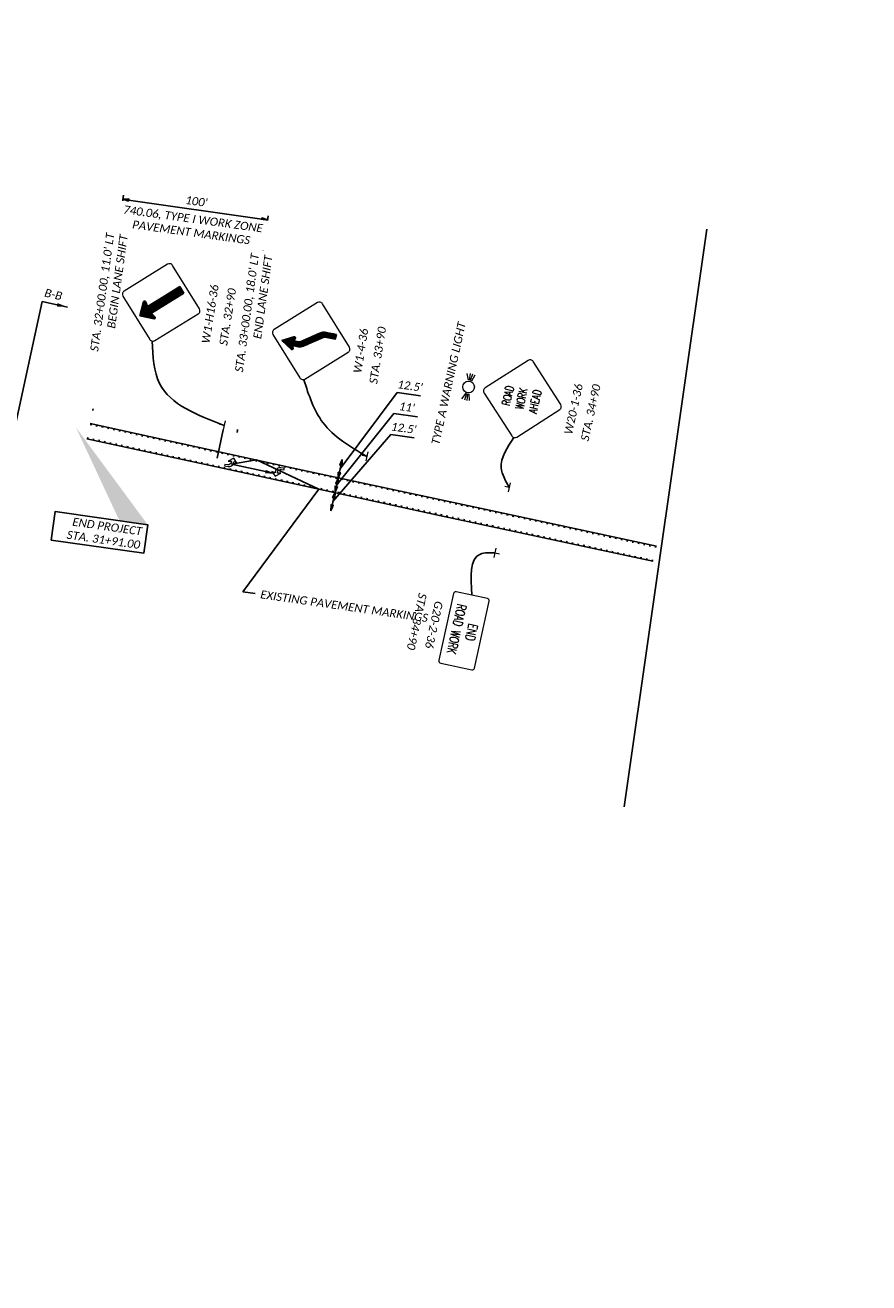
# Model space of a CAD drawing. Header units: feet. Extents: x 50318 to 2249932, y 595287 to 1328512.
# Tile 10 of 10: x 2246506 to 2247084, y 595583 to 596445. Entities that reach past the tile are written whole.
import ezdxf
from ezdxf import colors
from ezdxf.entities.mleader import LeaderData, LeaderLine
from ezdxf.enums import TextEntityAlignment as Align
from ezdxf.math import Vec2, Vec3

# ---------------------------------------------------------------- set-up
doc = ezdxf.new("R2010")
doc.units = ezdxf.units.FT
doc.header["$MEASUREMENT"] = 0
doc.linetypes.add('dsolidcl', pattern=[0])
doc.linetypes.add('lane', pattern=[40, 10, -30])
for name, color, linetype in [('0_XRef_1', 7, 'Continuous'), ('MT_P_Edge_Line', 7, 'Continuous'), ('MT_P_Text', 7, 'Continuous'), ('PM_X_Cells', 7, 'Continuous'), ('PM_X_CL_Dashed', 2, 'lane'), ('PM_X_CL_Double_Solid', 2, 'dsolidcl'), ('SH_Text', 7, 'Continuous'), ('SN_P_Signs', 120, 'Continuous'), ('TX_P_20', 7, 'Continuous')]:
    doc.layers.add(name, color=color, linetype=linetype)
doc.layers.add('SC_Scratch1', color=7, linetype='Continuous', plot=False)
doc.styles.add('P_Slanted_Normal', font='calibrii.ttf', dxfattribs={"height": 0.14})
doc.styles.add('S', font='SIMPLEX', dxfattribs={"width": 0.7})
doc.styles.add('Slanted-Normal', font='font31.shx', dxfattribs={"height": 0.14})
doc.dimstyles.new('Dec-2  Slanted', dxfattribs={"dimtxt": 0.14, "dimasz": 0.14, "dimexe": 0.07, "dimexo": 0.07, "dimgap": 0.07, "dimtad": 1, "dimzin": 3, "dimdsep": 46, "dimtxsty": 'Slanted-Normal', "dimblk": 'Dim1', "dimcen": 0, "dimclrd": 95, "dimclre": 95, "dimclrt": 7, "dimazin": 3, "dimtfac": 1, "dimtix": 1, "dimtofl": 0, "dimtmove": 1, "dimatfit": 3, "dimldrblk": 'Dim1', "dimfxl": 1, "dimtolj": 1, "dimtzin": 0, "dimlwd": -1, "dimlwe": -1, "dimarcsym": 0})

# ---------------------------------------------------------------- blocks, each defined once
blk = doc.blocks.new('Dim1')
h = blk.add_hatch(color=4)
h.dxf.hatch_style = 1
h.paths.add_polyline_path([(0, 0), (-1, -0.2), (-1, 0.2)])
at = {"color": 4}
blk.add_lwpolyline([(0, 0), (-1, -0.2), (-1, 0.2), (0, 0)], dxfattribs=at)
blk = doc.blocks.new('*D1021')
at = {"layer": 'Defpoints', "color": 0, "transparency": 16777216}
for p in [(2246573.1, 596325.58), (2246552.01, 596178.05), (2246651.07, 596162.96)]:
    blk.add_point(p, dxfattribs=at)
at = {"layer": 'SH_Text', "color": 95, "linetype": 'Continuous', "transparency": 16777216}
for p, q in [((2246552.4, 596180.82), (2246573.5, 596328.35)), ((2246668.33, 596311.97), (2246577.06, 596325.01)), ((2246651.46, 596165.74), (2246672.68, 596314.17))]:
    blk.add_line(p, q, dxfattribs=at)
at = {"layer": 'SH_Text', "color": 95, "transparency": 16777216, "xscale": 4, "yscale": 4, "zscale": 4}
for p, rotation in [((2246573.1, 596325.58), 171.864000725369), ((2246672.29, 596311.4), 351.864000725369)]:
    blk.add_blockref('Dim1', p, dxfattribs=dict(at, rotation=rotation))
at = {"layer": 'SH_Text', "color": 7, "transparency": 16777216, "insert": (2246623.5, 596324.1), "char_height": 5.6, "attachment_point": 5, "rotation": 351.864, "style": 'P_Slanted_Normal'}
blk.add_mtext("\\A1;100'", dxfattribs=at)
blk = doc.blocks.new('PMLFT')
at = {"layer": 'PM_X_Cells', "color": 7, "linetype": 'Continuous', "lineweight": 0, "flags": 128}
blk.add_lwpolyline([(-5.52, -3.33, 0.418865), (-2.24, 0), (-2.24, 0), (-2.24, 0.67), (0, 0), (-2.56, 3), (-6.08, 0.33), (-3.84, 0.67), (-3.84, -0.04, -0.414214), (-6.14, -2.33), (-8, -2.33), (-8, -3.33), (-5.52, -3.33)], format="xyb", close=True, dxfattribs=at)
blk = doc.blocks.new('*U1025', base_point=(2246651.2, 596144.722, 1057.014))
at = {"rotation": 350.4287258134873}
blk.add_blockref('PMLFT', (2246651.2, 596144.722, 1057.014), dxfattribs=at)
blk = doc.blocks.new('*U1026', base_point=(2246675.296, 596138.977, 1056.777))
at = {"rotation": 171.6853152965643}
blk.add_blockref('PMLFT', (2246675.296, 596138.977, 1056.777), dxfattribs=at)
blk = doc.blocks.new('SGN1PP')
at = {"layer": 'SN_P_Signs', "color": 120, "linetype": 'Continuous', "lineweight": 13}
for p, q in [((0, 0), (-0.08, 0)), ((0, 0.08), (0, -0.08))]:
    blk.add_line(p, q, dxfattribs=at)
blk = doc.blocks.new('A$Cb5b69d97')
at = {"layer": 'SN_P_Signs', "linetype": 'Continuous'}
for p, q in [((-2.99, -8.75), (-4.43, -6.44)), ((-2.47, -8.59), (-4.11, -5.97)), ((2.08, -14.89), (-3.78, -5.5)), ((2.08, -13.91), (-3.46, -5.03)), ((2.08, -12.92), (-3.14, -4.57)), ((2.08, -11.94), (-2.82, -4.1)), ((2.08, -10.95), (-2.49, -3.63)), ((2.08, -9.97), (-2.17, -3.16)), ((2.08, -8.98), (-1.85, -2.69)), ((2.44, -8.58), (-1.53, -2.22)), ((3.21, -8.82), (-1.2, -1.75)), ((3.97, -9.06), (-0.88, -1.28)), ((4.72, -9.27), (-0.56, -0.81)), ((5.25, -9.13), (-0.24, -0.35)), ((5.59, -8.68), (1.78, -2.58)), ((-5.19, -9.17), (-5.62, -8.47)), ((-4.53, -9.23), (-5.4, -7.85)), ((-4.02, -9.07), (-5.07, -7.38)), ((-3.5, -8.91), (-4.75, -6.91)), ((2.08, -15.88), (-2.08, -9.21)), ((2.08, -16.87), (-2.08, -10.2)), ((2.08, -17.85), (-2.08, -11.18)), ((2.08, -18.84), (-2.08, -12.17)), ((2.08, -19.82), (-2.08, -13.15)), ((2.08, -20.81), (-2.08, -14.14)), ((2.08, -21.79), (-2.08, -15.12)), ((2.08, -22.78), (-2.08, -16.11)), ((2.08, -23.76), (-2.08, -17.09)), ((2.08, -24.75), (-2.08, -18.08)), ((2.08, -25.73), (-2.08, -19.06)), ((2.08, -26.72), (-2.08, -20.05)), ((2.08, -27.7), (-2.08, -21.03)), ((2.08, -28.69), (-2.08, -22.02)), ((2.08, -29.67), (-2.08, -23)), ((2.08, -30.66), (-2.08, -23.99)), ((2.08, -31.64), (-2.08, -24.97)), ((2.1, -32.65), (-2.08, -25.96)), ((2.08, -33.61), (-2.08, -26.94)), ((2.08, -34.6), (-2.08, -27.93)), ((2.08, -35.58), (-2.08, -28.91)), ((2.08, -36.57), (-2.08, -29.9)), ((2.05, -37.5), (-2.08, -30.88)), ((1.44, -37.5), (-2.08, -31.87)), ((0.82, -37.5), (-2.08, -32.85)), ((0.2, -37.5), (-2.08, -33.84)), ((-0.41, -37.5), (-2.08, -34.82)), ((-1.03, -37.5), (-2.08, -35.81)), ((-1.64, -37.5), (-2.08, -36.79))]:
    blk.add_line(p, q, dxfattribs=at)
at = {"layer": 'SN_P_Signs', "flags": 128}
blk.add_lwpolyline([(-2.08, -37.5), (-2.08, -8.46), (-4.54, -9.23, -0.712491), (-5.48, -7.97), (0, 0), (5.48, -7.97, -0.712491), (4.54, -9.23), (2.08, -8.46), (2.08, -19.35), (2.08, -37.5)], format="xyb", close=True, dxfattribs=at)
blk = doc.blocks.new('A$Cc3f8f2c4')
at = {"layer": 'SN_P_Signs', "linetype": 'Continuous'}
for p, q in [((-4.89, -9.27), (-5.58, -8.16)), ((-4.33, -9.17), (-5.27, -7.67)), ((-3.82, -9.01), (-4.95, -7.2)), ((-3.3, -8.85), (-4.63, -6.73)), ((-2.79, -8.68), (-4.3, -6.26)), ((-2.27, -8.52), (-3.98, -5.79)), ((15.27, -35.61), (-3.66, -5.32)), ((15.25, -34.6), (-3.34, -4.85)), ((2.09, -12.55), (-3.01, -4.38)), ((2.08, -11.55), (-2.69, -3.91)), ((2.08, -10.57), (-2.37, -3.44)), ((10.26, -28.58), (-2.08, -8.83)), ((2.08, -9.58), (-2.05, -2.98)), ((2.08, -8.6), (-1.72, -2.51)), ((2.74, -8.67), (-1.4, -2.04)), ((3.51, -8.91), (-1.08, -1.57)), ((4.27, -9.15), (-0.76, -1.1)), ((4.96, -9.26), (-0.43, -0.63)), ((5.41, -9), (-0.11, -0.16)), ((5.62, -8.35), (4.41, -6.41)), ((8.1, -26.1), (-2.08, -9.81)), ((5.94, -23.63), (-2.08, -10.8)), ((3.77, -21.15), (-2.08, -11.78)), ((1.61, -18.68), (-2.07, -12.78)), ((-0.55, -16.21), (-1.73, -14.31)), ((15.24, -33.59), (2.85, -13.76)), ((15.22, -32.58), (5.01, -16.24)), ((15.2, -31.56), (7.17, -18.71)), ((15.18, -30.55), (9.33, -21.19)), ((15.14, -29.5), (11.49, -23.66)), ((14.74, -27.86), (13.59, -26.03)), ((15.29, -36.63), (10.96, -29.7)), ((15.22, -37.5), (11.02, -30.78)), ((14.6, -37.5), (11.04, -31.8)), ((13.99, -37.5), (11.06, -32.81)), ((13.37, -37.5), (11.07, -33.82)), ((12.76, -37.5), (11.09, -34.84)), ((12.14, -37.5), (11.11, -35.85)), ((11.52, -37.5), (11.13, -36.86))]:
    blk.add_line(p, q, dxfattribs=at)
at = {"layer": 'SN_P_Signs'}
blk.add_lwpolyline([(2.08, -8.46), (2.08, -12.49, 0.134102), (2.37, -13.22), (13.32, -25.75, -0.200095), (15.18, -30.08), (15.3, -37.5), (11.14, -37.5), (11.01, -30.13, 0.217998), (10.32, -28.65), (-0.84, -15.88, -0.157181), (-2.08, -12.65), (-2.08, -8.46), (-4.54, -9.23, -0.712491), (-5.48, -7.97), (0, 0), (5.48, -7.97, -0.712491), (4.54, -9.23), (2.08, -8.46)], format="xyb", dxfattribs=at)

msp = doc.modelspace()

# ---------------------------------------------------------------- hatches: boundary and pattern name
at = {"layer": '0_XRef_1'}
h = msp.add_hatch(color=256, dxfattribs=at)
h.dxf.hatch_style = 1
h.paths.add_polyline_path([(2246540.874, 596169.217), (2246570.736, 596105.134), (2246590.162, 596102.35)])

# ---------------------------------------------------------------- linework, layer by layer
at = {"layer": 'MT_P_Edge_Line', "color": 95, "linetype": 'Continuous'}
for p, q in [((2246721.991, 596140.775), (2246761.031, 596193.138)), ((2246777.141, 596190.83), (2246761.031, 596193.138)), ((2246719.528, 596129.561), (2246758.877, 596178.666)), ((2246774.987, 596176.357), (2246758.877, 596178.666)), ((2246717.073, 596118.385), (2246756.724, 596164.193)), ((2246772.834, 596161.885), (2246756.724, 596164.193)), ((2246720.578, 596134.339), (2246723.405, 596147.211)), ((2246718.478, 596124.783), (2246720.578, 596134.339)), ((2246715.668, 596111.987), (2246718.478, 596124.783))]:
    msp.add_line(p, q, dxfattribs=at)
at = {"layer": 'MT_P_Text', "linetype": 'Continuous'}
msp.add_line((2246535.092, 596251.7), (2246517.699, 596255.487), dxfattribs=at)
at = {"layer": 'MT_P_Text', "linetype": 'Continuous', "flags": 128}
msp.add_lwpolyline([(2246517.699, 596255.487), (2246483.926, 596100.394)], dxfattribs=at)
at = {"layer": 'PM_X_CL_Dashed', "ltscale": 0.1, "flags": 128}
msp.add_lwpolyline([(2246548.517, 596162.02), (2246645.825, 596140.843), (2246790.321, 596109.5), (2246936.477, 596077.976)], dxfattribs=at)
at = {"layer": 'PM_X_CL_Double_Solid', "flags": 128}
msp.add_lwpolyline([(2246548.377, 596161.375), (2246645.685, 596140.198), (2246790.182, 596108.855), (2246936.337, 596077.331)], dxfattribs=at)
at = {"layer": 'SC_Scratch1', "color": 2}
msp.add_line((2246973.353, 596304.994), (2246916.614, 595909.038), dxfattribs=at)
at = {"layer": 'SN_P_Signs', "linetype": 'Continuous', "lineweight": 13}
for p, q in [((2246810.066, 596201.548), (2246809.094, 596206.194)), ((2246810.624, 596201.507), (2246811.244, 596206.156)), ((2246811.453, 596201.319), (2246812.896, 596205.782)), ((2246812.257, 596200.971), (2246814.511, 596205.085)), ((2246808.045, 596192.602), (2246805.17, 596188.825)), ((2246808.567, 596192.399), (2246807.128, 596187.935)), ((2246809.396, 596192.213), (2246808.781, 596187.563)), ((2246810.271, 596192.181), (2246810.538, 596187.498))]:
    msp.add_line(p, q, dxfattribs=at)
at = {"layer": 'SN_P_Signs', "linetype": 'Continuous', "lineweight": 13, "flags": 128}
for points in [[(2246854.301, 596214.352, 0.4142136), (2246850.847, 596215.104), (2246821.4, 596196.188, 0.4142136), (2246820.647, 596192.734), (2246839.563, 596163.287, 0.4142136), (2246843.017, 596162.534), (2246872.465, 596181.45, 0.4142136), (2246873.217, 596184.904)], [(2246790.9, 596007.583), (2246812.274, 596002.929, 0.4142136), (2246814.133, 596004.123), (2246824.107, 596049.925, 0.4142136), (2246822.913, 596051.784), (2246801.538, 596056.438, 0.4142136), (2246799.679, 596055.244), (2246789.705, 596009.442, 0.4142136)]]:
    msp.add_lwpolyline(points, format="xyb", close=True, dxfattribs=at)
at = {"layer": 'SN_P_Signs', "linetype": 'Continuous', "lineweight": 13}
msp.add_circle((2246810.004, 596196.861), 4.017, dxfattribs=at)
at = {"layer": 'TX_P_20'}
msp.add_lwpolyline([(2246523.91, 596091.911), (2246587.407, 596082.913), (2246590.162, 596102.35), (2246526.679, 596111.447)], close=True, dxfattribs=at)
for points in [[(2246740.194, 596149.272), (2246710.197, 596172.412), (2246697.135, 596201.71)], [(2246837.904, 596127.994), (2246832.404, 596141.44), (2246841.134, 596162.195)], [(2246828.185, 596083.107), (2246818.14, 596082.321), (2246812.226, 596054.111)]]:
    msp.add_spline(points, degree=3, dxfattribs=at)
msp.add_solid([(2246527.801, 596252.059), (2246535.092, 596251.7), (2246528.312, 596254.404)], dxfattribs=at)

# ---------------------------------------------------------------- block references
at = {"layer": 'MT_P_Edge_Line', "color": 95}
for p, xscale, yscale, zscale, rotation in [((2246723.405, 596147.212), 3.999999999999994, 3.999999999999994, 3.999999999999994, 77.61132967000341), ((2246720.578, 596134.339), 3.999999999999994, 3.999999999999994, 3.999999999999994, 77.61132967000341), ((2246720.578, 596134.339), 4, 4, 4, 257.6113296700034), ((2246718.478, 596124.783), 3.999999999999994, 3.999999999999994, 3.999999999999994, 77.61132967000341), ((2246718.478, 596124.783), 4, 4, 4, 257.6113296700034), ((2246715.668, 596111.987), 4, 4, 4, 257.6113296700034)]:
    msp.add_blockref('Dim1', p, dxfattribs=dict(at, xscale=xscale, yscale=yscale, zscale=zscale, rotation=rotation))
at = {"layer": 'PM_X_Cells'}
for name, p in [('*U1025', (2246651.2, 596144.722, 1057.014)), ('*U1026', (2246675.296, 596138.977, 1056.777))]:
    msp.add_blockref(name, p, dxfattribs=at)
at = {"layer": 'SN_P_Signs', "xscale": 40, "yscale": 40, "zscale": 40}
for p, rotation in [((2246740.194, 596149.272), 347.7820017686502), ((2246837.904, 596127.994), 347.7820017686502), ((2246828.185, 596083.107), 167.7820017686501)]:
    msp.add_blockref('SGN1PP', p, dxfattribs=dict(at, rotation=rotation))

# ---------------------------------------------------------------- texts
at = {"layer": 'MT_P_Edge_Line', "color": 7, "char_height": 5.6, "attachment_point": 5, "rotation": 351.845208, "style": 'P_Slanted_Normal'}
for s, insert in [("\\A1;12.5'", (2246769.89, 596197.595)), ("\\A1;11'", (2246767.736, 596183.123)), ("\\A1;12.5'", (2246765.583, 596168.651))]:
    msp.add_mtext(s, dxfattribs=dict(at, insert=insert))
at = {"layer": 'SN_P_Signs', "style": 'P_Slanted_Normal'}
for s, rotation, p in [('STA. 33+90', 81, (2246747.367, 596198.624)), ('TYPE A WARNING LIGHT', 77.714931, (2246789.912, 596156.836)), ('W1-4-36', 81, (2246736.486, 596206.018)), ('W20-1-36', 77.714931, (2246880.924, 596163.916)), ('STA. 34+90', 77.714931, (2246892.219, 596159.389)), ('STA. 34+90', 257.714931, (2246776.029, 596055.976)), ('G20-2-36', 257.714931, (2246787.114, 596050.479))]:
    msp.add_text(s, height=5.6, rotation=rotation, dxfattribs=at).set_placement(p)
at = {"layer": 'SN_P_Signs', "linetype": 'Continuous', "lineweight": 13, "style": 'S', "width": 0.7}
for s, height, rotation, p in [('ROAD', 5.5554, 77.714931, (2246839.675, 596190.4)), ('WORK', 5.5554, 77.714931, (2246848.98, 596188.373)), ('AHEAD', 5.5554, 77.714931, (2246858.286, 596186.347)), ('ROAD WORK', 6.25, 257.714931, (2246798.764, 596031.457)), ('END', 6.25, 257.714931, (2246808.942, 596029.24))]:
    msp.add_text(s, height=height, rotation=rotation, dxfattribs=at).set_placement(p, align=Align.CENTER)
at = {"layer": 'TX_P_20', "char_height": 5.6, "style": 'P_Slanted_Normal'}
for s, insert, width, attachment_point, rotation in [('\\pxql;B-B', (2246520.139, 596264.397), 14.93909, 1, 347.428899), ('\\pxqr;END PROJECT\\P\\pq*;STA. 31+91.00', (2246586.532, 596100.588), 74.70729, 3, 351.902934)]:
    msp.add_mtext(s, dxfattribs=dict(at, insert=insert, width=width, attachment_point=attachment_point, rotation=rotation))

# ---------------------------------------------------------------- dimensions: what is measured, and where the dimension line sits
at = {"layer": 'SH_Text'}
dim = msp.add_linear_dim(base=(2246573.1, 596325.58), p1=(2246651.067, 596162.964), p2=(2246552.008, 596178.05), angle=351.864001, text="100'", dimstyle='Dec-2  Slanted', override={"dimasz": 0.1, "dimpost": "'", "dimtxsty": 'P_Slanted_Normal'}, dxfattribs=at)
dim.commit()
dim.dimension.update_dxf_attribs({"geometry": '*D1021', "text_midpoint": (2246623.496, 596324.102)})

# ---------------------------------------------------------------- leaders
at = {"layer": 'TX_P_20'}
ml = msp.add_multileader_mtext('Standard', dxfattribs=at)
ml.set_content('{\\fOHDOTSymbols|b0|i1|c186|p2;\\H1.08333x;\ue0a4} CONST. \\PVALLEY VIEW  ROAD', color=256, style='P_Slanted_Normal')
ml.set_leader_properties()
ml.build(insert=Vec2(0, 0))
ml.multileader.update_dxf_attribs({"dogleg_length": 0.36, "arrow_head_size": 7.2, "scale": 40})
ctx = ml.context
ctx.base_point, ctx.scale, ctx.char_height, ctx.arrow_head_size, ctx.landing_gap_size, ctx.plane_origin, ctx.plane_x_axis, ctx.plane_y_axis = Vec3(2245804.506, 596390.595), 40, 5.6, 7.2, 3.6, Vec3(2245780.482, 596394.986), Vec3(0.9999689, -0.0078842), Vec3(0.0078842, 0.9999689)
notes = []
notes.append((ctx, [(0, (1, 1, 0), (2245795.903, 596390.663), (0.9999689, -0.0078842), 8.603, [(0, [(2245710.597, 596356.96)], 0, [])])]))
ctx.mtext.insert, ctx.mtext.text_direction, ctx.mtext.rotation, ctx.mtext.width, ctx.mtext.defined_height, ctx.mtext.flow_direction = Vec3(2245808.128, 596393.407), Vec3(0.9999689, -0.0078842), 6.275301, 92.38554, 15.888, 5
ml = msp.add_multileader_mtext('Standard', dxfattribs=at)
ml.set_content('EXISTING PAVEMENT MARKINGS ', color=256, style='P_Slanted_Normal')
ml.set_leader_properties()
ml.build(insert=Vec2(0, 0))
ml.multileader.update_dxf_attribs({"dogleg_length": 0.215, "arrow_head_size": 7.2, "scale": 40})
ctx = ml.context
ctx.base_point, ctx.scale, ctx.char_height, ctx.arrow_head_size, ctx.landing_gap_size, ctx.plane_origin, ctx.plane_x_axis, ctx.plane_y_axis = Vec3(2246663.852, 596055.285), 40, 5.6, 7.2, 3.6, Vec3(2246385.132, 595746.309), Vec3(0.9898885, -0.1418479), Vec3(0.1418479, 0.9898885)
notes.append((ctx, [(0, (1, 1, 0), (2246655.336, 596056.506), (0.9898885, -0.1418479), 8.603, [(3, [(2246677.797, 596137.34), (2246647.472, 596143.848), (2246664.77, 596146.814), (2246707.351, 596126.822)], 0, [])])]))
ctx.mtext.insert, ctx.mtext.text_direction, ctx.mtext.rotation, ctx.mtext.width, ctx.mtext.defined_height, ctx.mtext.flow_direction = Vec3(2246667.818, 596057.587), Vec3(0.9898885, -0.1418479), 6.1408573, 82.42798, 5.782, 5
for ctx, leaders in notes:
    for number, flags, end, landing, length, lines in leaders:
        leader = LeaderData()
        leader.index, (leader.has_last_leader_line, leader.has_dogleg_vector, leader.attachment_direction) = number, flags
        leader.last_leader_point, leader.dogleg_vector, leader.dogleg_length = Vec3(end), Vec3(landing), length
        for number, points, colour, breaks in lines:
            line = LeaderLine()
            line.index, line.vertices, line.color, line.breaks = number, Vec3.list(points), colors.encode_raw_color(colour), breaks
            leader.lines.append(line)
        ctx.leaders.append(leader)

# ---------------------------------------------------------------- next in the draw order: texts
at = {"layer": 'TX_P_20', "char_height": 5.6, "width": 118.13754, "attachment_point": 1, "rotation": 82.200161, "style": 'P_Slanted_Normal', "bg_fill": 2}
for s, insert in [("\\pxqr;STA. 32+00.00, 11.0' LT\\PBEGIN LANE SHIFT", (2246545.67, 596185.814)), ("\\pxqr;STA. 33+00.00, 18.0' LT\\P^I^IEND LANE SHIFT", (2246644.858, 596171.634))]:
    msp.add_mtext(s, dxfattribs=dict(at, insert=insert))

# ---------------------------------------------------------------- next in the draw order: linework, layer by layer
at = {"layer": 'PM_X_CL_Dashed', "ltscale": 0.1, "flags": 128}
msp.add_lwpolyline([(2246938.705, 596086.968), (2246841.076, 596108.136), (2246696.063, 596139.265), (2246550.524, 596171.233)], dxfattribs=at)
at = {"layer": 'PM_X_CL_Double_Solid', "flags": 128}
msp.add_lwpolyline([(2246938.845, 596087.614), (2246841.216, 596108.782), (2246696.203, 596139.909), (2246550.664, 596171.878)], dxfattribs=at)
at = {"layer": 'SN_P_Signs', "linetype": 'Continuous', "lineweight": 13, "flags": 128}
for points in [[(2246573.975, 596262.637, 0.4142136), (2246573.165, 596259.195), (2246591.592, 596229.44, 0.4142136), (2246595.033, 596228.631), (2246624.789, 596247.057, 0.4142136), (2246625.598, 596250.499), (2246607.172, 596280.254, 0.4142136), (2246603.73, 596281.063)], [(2246676.772, 596236.283, 0.4142136), (2246675.963, 596232.841), (2246694.389, 596203.086, 0.4142136), (2246697.831, 596202.276), (2246727.586, 596220.703, 0.4142136), (2246728.395, 596224.144), (2246709.969, 596253.9, 0.4142136), (2246706.527, 596254.709)]]:
    msp.add_lwpolyline(points, format="xyb", close=True, dxfattribs=at)
at = {"layer": 'TX_P_20'}
msp.add_line((2246641.807, 596167.422), (2246637.61, 596148.151), dxfattribs=at)
msp.add_spline([(2246642.484, 596170.549), (2246598.3, 596199.183), (2246593.145, 596228.322)], degree=3, dxfattribs=at)

# ---------------------------------------------------------------- next in the draw order: block references
at = {"layer": 'SN_P_Signs', "xscale": 1.25, "yscale": 0.9, "rotation": 121.7681999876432}
msp.add_blockref('A$Cb5b69d97', (2246584.816, 596245.736), dxfattribs=at)
at = {"layer": 'SN_P_Signs', "xscale": 40, "yscale": 40, "zscale": 40, "rotation": 347.7820017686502}
msp.add_blockref('SGN1PP', (2246642.484, 596170.549), dxfattribs=at)
at = {"layer": 'TX_P_20', "xscale": 0.8, "yscale": 0.95, "rotation": 77.44600350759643}
msp.add_blockref('A$Cc3f8f2c4', (2246681.969, 596228.688), dxfattribs=at)

# ---------------------------------------------------------------- next in the draw order: texts
at = {"layer": 'SN_P_Signs', "style": 'P_Slanted_Normal'}
for s, p in [('W1-H16-36', (2246632.461, 596226.377)), ('STA. 32+90', (2246644.569, 596224.978))]:
    msp.add_text(s, height=5.6, rotation=81, dxfattribs=at).set_placement(p)

# ---------------------------------------------------------------- next in the draw order: leaders
at = {"layer": 'TX_P_20'}
ml = msp.add_multileader_mtext('Standard', dxfattribs=at)
ml.set_content('{\\fOHDOTSymbols|b0|i1|c186|p2;\\H1.08333x;\ue0a4} R/W & CONST. SHEPARD ROAD', color=256, style='P_Slanted_Normal')
ml.set_leader_properties()
ml.build(insert=Vec2(0, 0))
ml.multileader.update_dxf_attribs({"dogleg_length": 0.36, "arrow_head_size": 7.2, "scale": 40})
ctx = ml.context
ctx.base_point, ctx.scale, ctx.char_height, ctx.arrow_head_size, ctx.landing_gap_size, ctx.plane_origin, ctx.plane_x_axis, ctx.plane_y_axis = Vec3(2246241.896, 596441.557), 40, 5.6, 7.2, 3.6, Vec3(2245924.946, 596436.659), Vec3(0.9898885, -0.1418479), Vec3(0.1418479, 0.9898885)
notes = []
notes.append((ctx, [(0, (1, 1, 0), (2246233.38, 596442.777), (0.9898885, -0.1418479), 8.603, [(0, [(2246215.26, 596415.502)], 0, [])])]))
ctx.mtext.insert, ctx.mtext.text_direction, ctx.mtext.rotation, ctx.mtext.width, ctx.mtext.defined_height, ctx.mtext.flow_direction = Vec3(2246245.862, 596443.858), Vec3(0.9898885, -0.1418479), 6.1408573, 92.38554, 15.888, 5
ml = msp.add_multileader_mtext('Standard', dxfattribs=at)
ml.set_content('EXISTING PAVEMENT MARKINGS ', color=256, style='P_Slanted_Normal')
ml.set_leader_properties()
ml.build(insert=Vec2(0, 0))
ml.multileader.update_dxf_attribs({"dogleg_length": 0.215, "arrow_head_size": 7.2, "scale": 40})
ctx = ml.context
ctx.base_point, ctx.scale, ctx.char_height, ctx.arrow_head_size, ctx.landing_gap_size, ctx.plane_origin, ctx.plane_x_axis, ctx.plane_y_axis = Vec3(2246258.334, 596377.723), 40, 5.6, 7.2, 3.6, Vec3(2245988.967, 596044.734), Vec3(0.9898885, -0.1418479), Vec3(0.1418479, 0.9898885)
notes.append((ctx, [(0, (1, 1, 0), (2246249.818, 596378.943), (0.9898885, -0.1418479), 8.603, [(3, [(2246212.442, 596286.785)], 0, [])])]))
ctx.mtext.insert, ctx.mtext.text_direction, ctx.mtext.rotation, ctx.mtext.width, ctx.mtext.defined_height, ctx.mtext.flow_direction = Vec3(2246262.301, 596380.024), Vec3(0.9898885, -0.1418479), 6.1408573, 82.42798, 5.782, 5
ml = msp.add_multileader_mtext('Standard', dxfattribs=at)
ml.set_content('EXISTING PAVEMENT MARKINGS ALONG VALLEY VIEW ROAD', color=256, style='P_Slanted_Normal')
ml.set_leader_properties()
ml.build(insert=Vec2(0, 0))
ml.multileader.update_dxf_attribs({"dogleg_length": 0.215, "arrow_head_size": 7.2, "scale": 40})
ctx = ml.context
ctx.base_point, ctx.scale, ctx.char_height, ctx.arrow_head_size, ctx.landing_gap_size, ctx.plane_origin, ctx.plane_x_axis, ctx.plane_y_axis = Vec3(2245801.878, 596365.667), 40, 5.6, 7.2, 3.6, Vec3(2245455.266, 596016.405), Vec3(0.9999689, -0.0078842), Vec3(0.0078842, 0.9999689)
notes.append((ctx, [(0, (1, 1, 0), (2245793.275, 596365.735), (0.9999689, -0.0078842), 8.603, [(3, [(2245719.078, 596304.489), (2245711.182, 596341.796), (2245704.081, 596328.639), (2245730.599, 596331.628)], 0, [])])]))
ctx.mtext.insert, ctx.mtext.text_direction, ctx.mtext.rotation, ctx.mtext.width, ctx.mtext.defined_height, ctx.mtext.flow_direction = Vec3(2245805.5, 596368.48), Vec3(0.9999689, -0.0078842), 6.275301, 82.42798, 5.782, 5
ml = msp.add_multileader_mtext('Standard', dxfattribs=at)
ml.set_content(' SHEPARD ROAD\\PEND WORK\\PSTA. 100+52.00 ', color=256, style='P_Slanted_Normal')
ml.set_leader_properties()
ml.build(insert=Vec2(0, 0))
ml.multileader.update_dxf_attribs({"dogleg_length": 0.36, "arrow_head_size": 7.2, "scale": 40})
ctx = ml.context
ctx.base_point, ctx.scale, ctx.char_height, ctx.arrow_head_size, ctx.landing_gap_size, ctx.plane_origin, ctx.plane_x_axis, ctx.plane_y_axis = Vec3(2246256.508, 596357.077), 40, 5.6, 7.2, 3.6, Vec3(2246086.655, 596339.024), Vec3(0.9898885, -0.1418479), Vec3(0.1418479, 0.9898885)
notes.append((ctx, [(0, (1, 1, 0), (2246247.992, 596358.298), (0.9898885, -0.1418479), 8.603, [(0, [(2246216.372, 596291.777)], 0, [])])]))
ctx.mtext.insert, ctx.mtext.text_direction, ctx.mtext.rotation, ctx.mtext.width, ctx.mtext.defined_height, ctx.mtext.flow_direction = Vec3(2246260.475, 596359.379), Vec3(0.9898885, -0.1418479), 6.1408573, 92.38554, 15.888, 5
ml = msp.add_multileader_mtext('Standard', dxfattribs=at)
ml.set_content('EXISTING PAVEMENT MARKINGS', color=256, style='P_Slanted_Normal')
ml.set_leader_properties()
ml.build(insert=Vec2(0, 0))
ml.multileader.update_dxf_attribs({"dogleg_length": 0.215, "arrow_head_size": 7.2, "scale": 40})
ctx = ml.context
ctx.base_point, ctx.scale, ctx.char_height, ctx.arrow_head_size, ctx.landing_gap_size, ctx.plane_origin, ctx.plane_x_axis, ctx.plane_y_axis = Vec3(2245400.723, 596341.139), 40, 5.6, 7.2, 3.6, Vec3(2245102.38, 596052.446), Vec3(0.9999689, -0.0078842), Vec3(0.0078842, 0.9999689)
notes.append((ctx, [(0, (1, 1, 0), (2245392.12, 596341.207), (0.9999689, -0.0078842), 8.603, [(3, [(2245332.758, 596243.884), (2245320.865, 596241.41), (2245319.059, 596252.037), (2245367.434, 596244.945)], 0, [])])]))
ctx.mtext.insert, ctx.mtext.text_direction, ctx.mtext.rotation, ctx.mtext.width, ctx.mtext.defined_height, ctx.mtext.flow_direction = Vec3(2245404.345, 596343.951), Vec3(0.9999689, -0.0078842), 6.275301, 62.69486, 5.782, 5
ml = msp.add_multileader_mtext('Standard', dxfattribs=at)
ml.set_content('{\\fOHDOTSymbols|b0|i1|c186|p2;\\H1.08333x;\ue0a4} R/W & CONST. HIGHLAND ROAD', color=256, style='P_Slanted_Normal')
ml.set_leader_properties()
ml.build(insert=Vec2(0, 0))
ml.multileader.update_dxf_attribs({"dogleg_length": 0.36, "arrow_head_size": 7.2, "scale": 40})
ctx = ml.context
ctx.base_point, ctx.scale, ctx.char_height, ctx.arrow_head_size, ctx.landing_gap_size, ctx.plane_origin, ctx.plane_x_axis, ctx.plane_y_axis = Vec3(2246191.275, 596170.158), 40, 5.6, 7.2, 3.6, Vec3(2246074.716, 596155.246), Vec3(0.9898885, -0.1418479), Vec3(0.1418479, 0.9898885)
notes.append((ctx, [(0, (1, 1, 0), (2246182.759, 596171.378), (0.9898885, -0.1418479), 8.603, [(0, [(2246191.17, 596238.333)], 0, [])])]))
ctx.mtext.insert, ctx.mtext.text_direction, ctx.mtext.rotation, ctx.mtext.width, ctx.mtext.defined_height, ctx.mtext.flow_direction = Vec3(2246195.242, 596172.46), Vec3(0.9898885, -0.1418479), 6.1408573, 92.38554, 15.888, 5
for ctx, leaders in notes:
    for number, flags, end, landing, length, lines in leaders:
        leader = LeaderData()
        leader.index, (leader.has_last_leader_line, leader.has_dogleg_vector, leader.attachment_direction) = number, flags
        leader.last_leader_point, leader.dogleg_vector, leader.dogleg_length = Vec3(end), Vec3(landing), length
        for number, points, colour, breaks in lines:
            line = LeaderLine()
            line.index, line.vertices, line.color, line.breaks = number, Vec3.list(points), colors.encode_raw_color(colour), breaks
            leader.lines.append(line)
        ctx.leaders.append(leader)

# ---------------------------------------------------------------- next in the draw order: texts
at = {"layer": 'TX_P_20', "insert": (2246572.108, 596321.71), "char_height": 5.6, "width": 99.8864, "attachment_point": 1, "rotation": 352.200161, "style": 'P_Slanted_Normal', "bg_fill": 2}
msp.add_mtext('\\pxqc;740.06, TYPE I WORK ZONE PAVEMENT MARKINGS', dxfattribs=at)

doc.saveas('drawing.dxf')
